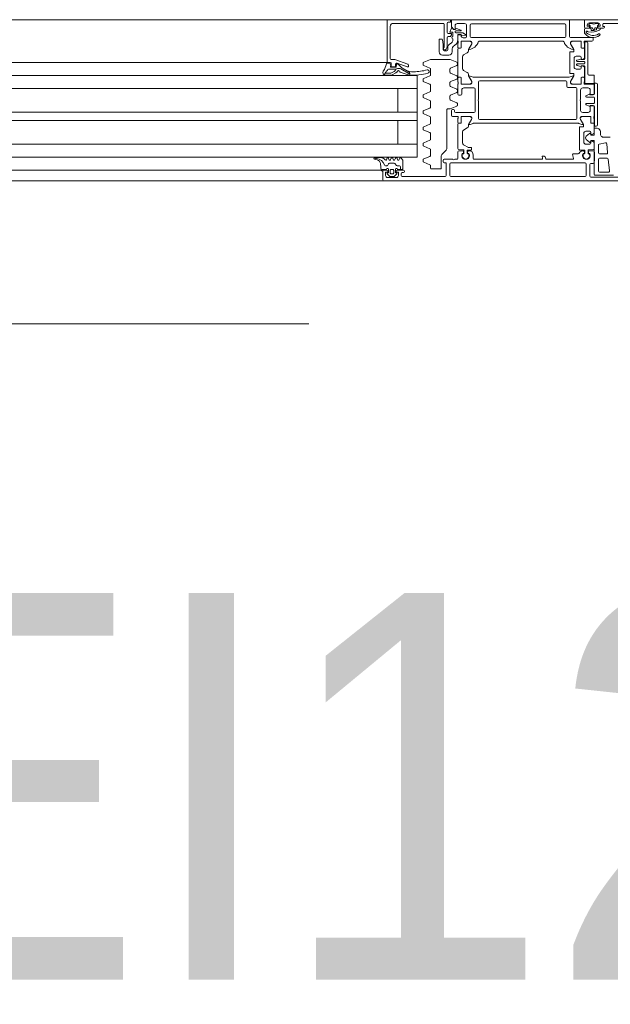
# Model space of a CAD drawing. Header units: centimetres. Extents: x -2424 to 2260, y -130 to 3012.
# Tile 40 of 81: x 365 to 392, y 974 to 1020. Entities that reach past the tile are written whole.
import ezdxf

# ---------------------------------------------------------------- set-up
doc = ezdxf.new("R2010")
doc.units = ezdxf.units.CM
doc.linetypes.add('Dash', pattern=[60, 30, -30])
doc.linetypes.add('Długa kreska', pattern=[142.875, 95.25, -47.625])
for name, color, linetype, lineweight in [('A-DETL', 90, 'Continuous', 9), ('A-DETL-GENF', 92, 'Continuous', 13), ('A-DOOR', 31, 'Continuous', 13), ('G-ANNO-TEXT', 231, 'Continuous', 13)]:
    doc.layers.add(name, color=color, linetype=linetype, lineweight=lineweight)
doc.styles.add('Arial', font='arial.ttf', dxfattribs={"width": 0.9, "height": 18})

msp = doc.modelspace()

# ---------------------------------------------------------------- linework, layer by layer
at = {"layer": 'A-DETL', "color": 251, "linetype": 'Długa kreska', "lineweight": 9}
msp.add_line((1235.377, 1005.826), (294.377, 1005.826), dxfattribs=at)
at = {"layer": 'A-DETL', "color": 251, "linetype": 'Dash', "lineweight": 9}
for points, knots in [([(-555.623, 1472.575), (-478.908, 1472.575), (-450.623, 1472.575), (-439.123, 1472.575), (-439.123, 1461.075), (-439.123, 1432.79), (-439.123, 1329.11), (-439.123, 1326.281), (-439.123, 1289.326), (-402.167, 1289.326), (-399.339, 1289.326), (54.377, 1289.326), (347.204, 1289.326), (391.666, 1289.326), (413.877, 1267.114), (413.877, 1211.148), (413.877, 1019.9)], [0, 0, 0, 0, 1.274059, 1.834911, 2.395763, 3.964714, 5.438832, 7.007784, 7.847024, 8.686264, 14.083246, 22.278473, 30.929004, 34.961158, 36.402966, 39.45005, 39.45005, 39.45005, 39.45005]), ([(412.842, 1006.951), (412.842, 497.964), (412.842, 435.326), (370.988, 410.917), (291.377, 409.326)], [0, 0, 0, 0, 6.781245, 8.866954, 8.866954, 8.866954, 8.866954])]:
    msp.add_open_spline(points, degree=3, knots=knots, dxfattribs=at)
at = {"layer": 'A-DETL-GENF', "color": 251, "lineweight": 9}
for p, q in [((489.377, 1019.976), (338.377, 1019.976)), ((378.227, 1017.976), (354.864, 1017.976)), ((359.377, 1017.376), (378.227, 1017.376)), ((359.377, 1016.776), (378.227, 1016.776)), ((359.377, 1015.676), (378.227, 1015.676)), ((359.377, 1015.276), (378.227, 1015.276)), ((359.377, 1014.176), (378.227, 1014.176)), ((359.377, 1013.576), (378.227, 1013.576)), ((359.377, 1012.976), (378.227, 1012.976)), ((339.277, 1012.476), (488.477, 1012.476))]:
    msp.add_line(p, q, dxfattribs=at)
at = {"layer": 'A-DOOR', "color": 251, "lineweight": 9}
for p, q in [((381.777, 1019.976), (376.427, 1019.976)), ((382.077, 1019.806), (384.387, 1019.806)), ((384.577, 1019.376), (384.577, 1019.806)), ((385.047, 1019.796), (385.387, 1019.796)), ((385.707, 1019.776), (390.057, 1019.776)), ((390.277, 1019.196), (390.277, 1019.926)), ((390.977, 1019.626), (390.977, 1019.926)), ((391.189, 1019.773), (391.213, 1019.797)), ((391.607, 1019.826), (391.207, 1019.826)), ((391.234, 1019.806), (391.264, 1019.806)), ((391.55, 1019.806), (391.58, 1019.806)), ((391.601, 1019.797), (391.625, 1019.773)), ((393.177, 1019.806), (391.887, 1019.806)), ((381.927, 1018.176), (381.927, 1019.656)), ((384.847, 1019.376), (384.847, 1019.186)), ((384.987, 1019.451), (385.207, 1019.451)), ((385.283, 1019.371), (384.987, 1019.371)), ((385.213, 1019.489), (385.01, 1019.559)), ((385.435, 1019.287), (385.309, 1019.363)), ((385.487, 1019.696), (385.487, 1019.186)), ((385.657, 1019.196), (385.657, 1019.726)), ((390.107, 1019.726), (390.107, 1019.196)), ((391.157, 1019.576), (391.027, 1019.576)), ((391.867, 1019.576), (391.657, 1019.576)), ((384.207, 1019.056), (384.207, 1018.476)), ((384.314, 1019.076), (384.227, 1019.076)), ((384.577, 1018.688), (384.577, 1019.136)), ((384.627, 1019.186), (384.719, 1019.186)), ((384.783, 1018.899), (384.671, 1018.82)), ((384.847, 1019.086), (384.847, 1019.022)), ((385.072, 1019.032), (385.072, 1019.261)), ((385.077, 1019.226), (385.077, 1018.976)), ((385.077, 1018.876), (385.077, 1018.686)), ((385.092, 1019.281), (385.219, 1019.281)), ((385.097, 1018.947), (385.097, 1018.904)), ((385.236, 1018.686), (385.236, 1018.956)), ((385.237, 1018.925), (385.237, 1018.685)), ((385.239, 1019.261), (385.239, 1019.254)), ((385.256, 1018.976), (385.677, 1018.976)), ((385.261, 1019.234), (385.427, 1019.25)), ((385.621, 1018.975), (385.287, 1018.975)), ((385.437, 1019.136), (385.327, 1019.136)), ((390.057, 1019.146), (385.707, 1019.146)), ((386.077, 1018.976), (389.977, 1018.976)), ((391.327, 1019.146), (390.327, 1019.146)), ((390.377, 1018.976), (390.798, 1018.976)), ((390.767, 1018.975), (390.432, 1018.975)), ((390.817, 1018.685), (390.817, 1018.925)), ((390.818, 1018.956), (390.818, 1018.686)), ((390.957, 1018.904), (390.957, 1018.947)), ((390.977, 1018.976), (391.327, 1018.976)), ((390.977, 1018.686), (390.977, 1018.876)), ((390.987, 1018.151), (390.987, 1018.911)), ((391.017, 1018.941), (391.087, 1018.941)), ((391.137, 1018.891), (391.137, 1017.451)), ((391.377, 1019.026), (391.377, 1019.096)), ((384.407, 1018.656), (384.407, 1018.626)), ((384.557, 1018.526), (384.447, 1018.526)), ((384.457, 1018.576), (384.495, 1018.576)), ((384.54, 1018.603), (384.571, 1018.665)), ((384.607, 1018.697), (384.607, 1018.576)), ((384.807, 1018.476), (384.807, 1018.625)), ((384.86, 1018.727), (384.944, 1018.786)), ((385.077, 1018.605), (385.077, 1017.347)), ((385.107, 1018.656), (385.206, 1018.656)), ((385.207, 1018.655), (385.127, 1018.655)), ((385.347, 1018.338), (385.517, 1018.436)), ((385.567, 1018.522), (385.567, 1018.567)), ((385.574, 1018.592), (385.708, 1018.825)), ((390.297, 1018.456), (390.297, 1017.496)), ((390.467, 1018.476), (390.317, 1018.476)), ((390.346, 1018.825), (390.48, 1018.592)), ((390.487, 1018.567), (390.487, 1018.496)), ((390.927, 1018.655), (390.847, 1018.655)), ((390.848, 1018.656), (390.947, 1018.656)), ((390.977, 1018.235), (390.977, 1018.605)), ((381.827, 1017.976), (376.427, 1017.976)), ((381.923, 1017.918), (381.784, 1017.945)), ((381.827, 1017.976), (381.927, 1017.976)), ((382.128, 1018.126), (381.977, 1018.126)), ((381.977, 1017.926), (381.977, 1017.826)), ((382.744, 1017.904), (382.145, 1018.123)), ((382.244, 1017.948), (382.71, 1017.779)), ((383.457, 1017.878), (383.457, 1017.953)), ((383.798, 1018.122), (383.488, 1017.993)), ((384.697, 1018.126), (383.817, 1018.126)), ((384.357, 1018.326), (384.657, 1018.326)), ((385.026, 1017.993), (384.716, 1018.122)), ((385.057, 1017.884), (385.057, 1017.947)), ((385.297, 1017.7), (385.297, 1018.251)), ((390.497, 1017.776), (390.497, 1018.176)), ((390.597, 1018.276), (390.777, 1018.276)), ((390.611, 1018.056), (390.611, 1018.069)), ((390.633, 1018.098), (390.801, 1018.143)), ((390.957, 1018.026), (390.641, 1018.026)), ((390.827, 1018.226), (390.827, 1018.151)), ((390.827, 1018.121), (390.957, 1018.121)), ((390.858, 1018.126), (390.903, 1018.138)), ((390.987, 1017.946), (390.987, 1017.996)), ((381.717, 1017.537), (381.643, 1017.407)), ((381.687, 1017.484), (381.911, 1017.484)), ((381.936, 1017.794), (381.947, 1017.884)), ((382.176, 1017.761), (381.965, 1017.761)), ((381.992, 1017.504), (382.111, 1017.568)), ((382.021, 1017.405), (382.188, 1017.496)), ((382.027, 1017.776), (382.127, 1017.776)), ((382.177, 1017.826), (382.177, 1017.901)), ((382.219, 1017.889), (382.206, 1017.787)), ((382.227, 1017.53), (382.267, 1017.585)), ((382.275, 1017.916), (382.248, 1017.916)), ((382.266, 1017.704), (382.364, 1017.704)), ((382.397, 1017.539), (382.81, 1017.396)), ((382.415, 1017.691), (382.844, 1017.439)), ((382.812, 1017.529), (382.574, 1017.673)), ((382.777, 1017.826), (382.777, 1017.857)), ((383.488, 1017.838), (383.776, 1017.718)), ((383.807, 1017.672), (383.807, 1017.409)), ((384.707, 1017.532), (384.707, 1017.672)), ((384.738, 1017.718), (385.026, 1017.838)), ((385.026, 1017.367), (384.738, 1017.486)), ((385.517, 1017.515), (385.347, 1017.613)), ((390.317, 1017.476), (390.467, 1017.476)), ((390.777, 1017.676), (390.597, 1017.676)), ((390.611, 1017.872), (390.611, 1017.886)), ((390.801, 1017.798), (390.633, 1017.843)), ((390.641, 1017.916), (390.957, 1017.916)), ((390.827, 1017.801), (390.827, 1017.726)), ((390.903, 1017.813), (390.858, 1017.825)), ((390.977, 1017.347), (390.977, 1017.716)), ((390.987, 1017.031), (390.987, 1017.791)), ((381.699, 1017.391), (381.963, 1017.391)), ((383.457, 1017.128), (383.457, 1017.203)), ((383.776, 1017.363), (383.488, 1017.243)), ((383.488, 1017.088), (383.776, 1016.968)), ((384.707, 1016.906), (384.707, 1017.046)), ((384.738, 1017.092), (385.026, 1017.211)), ((385.057, 1017.257), (385.057, 1017.32)), ((385.077, 1017.266), (385.077, 1017.076)), ((385.097, 1017.047), (385.097, 1017.004)), ((385.206, 1017.296), (385.107, 1017.296)), ((385.127, 1017.297), (385.207, 1017.297)), ((385.236, 1016.996), (385.236, 1017.266)), ((385.237, 1017.267), (385.237, 1017.027)), ((385.567, 1017.384), (385.567, 1017.429)), ((385.708, 1017.127), (385.574, 1017.359)), ((390.244, 1017.296), (385.809, 1017.296)), ((386.047, 1016.276), (386.047, 1017.076)), ((386.097, 1017.126), (390.107, 1017.126)), ((390.157, 1017.076), (390.157, 1016.876)), ((390.48, 1017.359), (390.346, 1017.127)), ((390.487, 1017.456), (390.487, 1017.384)), ((390.817, 1017.027), (390.817, 1017.267)), ((390.818, 1017.266), (390.818, 1016.996)), ((390.847, 1017.297), (390.927, 1017.297)), ((390.947, 1017.296), (390.848, 1017.296)), ((390.957, 1017.004), (390.957, 1017.047)), ((390.977, 1017.076), (390.977, 1017.266)), ((391.187, 1017.401), (391.397, 1017.401)), ((391.427, 1017.371), (391.427, 1017.031)), ((376.427, 1016.776), (383.177, 1016.776)), ((383.776, 1016.613), (383.488, 1016.493)), ((383.807, 1016.922), (383.807, 1016.659)), ((385.026, 1016.74), (384.738, 1016.859)), ((384.738, 1016.465), (385.026, 1016.584)), ((385.057, 1016.631), (385.057, 1016.694)), ((385.077, 1016.976), (385.077, 1016.506)), ((385.677, 1016.976), (385.256, 1016.976)), ((385.257, 1016.506), (385.257, 1016.696)), ((385.287, 1016.977), (385.621, 1016.977)), ((385.357, 1016.796), (385.827, 1016.796)), ((385.877, 1016.746), (385.877, 1015.706)), ((390.207, 1016.826), (390.577, 1016.826)), ((390.798, 1016.976), (390.377, 1016.976)), ((390.432, 1016.977), (390.767, 1016.977)), ((390.627, 1016.776), (390.627, 1015.376)), ((390.797, 1016.276), (390.797, 1016.696)), ((390.897, 1016.796), (391.147, 1016.796)), ((391.377, 1016.976), (390.977, 1016.976)), ((391.397, 1017.001), (391.017, 1017.001)), ((391.427, 1016.536), (391.427, 1016.926)), ((391.577, 1016.966), (391.577, 1015.076)), ((383.457, 1016.378), (383.457, 1016.453)), ((383.488, 1016.338), (383.776, 1016.218)), ((383.807, 1016.172), (383.807, 1015.909)), ((384.707, 1016.279), (384.707, 1016.419)), ((385.026, 1016.113), (384.738, 1016.233)), ((385.127, 1016.456), (385.207, 1016.456)), ((386.047, 1015.376), (386.047, 1016.176)), ((390.797, 1015.756), (390.797, 1016.176)), ((391.037, 1016.406), (391.037, 1016.408)), ((391.054, 1016.435), (391.196, 1016.502)), ((391.407, 1016.376), (391.067, 1016.376)), ((391.237, 1016.476), (391.387, 1016.476)), ((391.437, 1016.106), (391.437, 1016.346)), ((383.457, 1015.628), (383.457, 1015.703)), ((383.776, 1015.863), (383.488, 1015.743)), ((384.557, 1013.967), (384.557, 1015.776)), ((384.607, 1015.826), (384.697, 1015.826)), ((384.716, 1015.829), (385.026, 1015.958)), ((384.777, 1015.746), (384.777, 1015.526)), ((384.877, 1015.796), (384.827, 1015.796)), ((384.927, 1015.706), (384.927, 1015.746)), ((385.827, 1015.656), (384.977, 1015.656)), ((385.057, 1016.004), (385.057, 1016.067)), ((391.147, 1015.656), (390.897, 1015.656)), ((391.037, 1016.043), (391.037, 1016.046)), ((391.196, 1015.949), (391.054, 1016.016)), ((391.067, 1016.076), (391.407, 1016.076)), ((391.387, 1015.976), (391.237, 1015.976)), ((391.427, 1015.476), (391.427, 1015.916)), ((383.488, 1015.588), (383.776, 1015.468)), ((383.807, 1015.422), (383.807, 1015.159)), ((384.827, 1015.476), (385.077, 1015.476)), ((385.077, 1015.376), (385.077, 1015.186)), ((385.097, 1015.447), (385.097, 1015.404)), ((385.236, 1015.186), (385.236, 1015.456)), ((385.237, 1015.425), (385.237, 1015.185)), ((385.256, 1015.476), (385.677, 1015.476)), ((385.621, 1015.475), (385.287, 1015.475)), ((385.574, 1015.092), (385.708, 1015.325)), ((390.577, 1015.326), (386.097, 1015.326)), ((390.93, 1015.092), (390.796, 1015.325)), ((390.827, 1015.476), (391.248, 1015.476)), ((390.882, 1015.475), (391.217, 1015.475)), ((391.267, 1015.425), (391.267, 1015.185)), ((391.268, 1015.456), (391.268, 1015.186)), ((391.407, 1015.404), (391.407, 1015.447)), ((391.427, 1015.186), (391.427, 1015.376)), ((383.457, 1014.878), (383.457, 1014.953)), ((383.776, 1015.113), (383.488, 1014.993)), ((383.488, 1014.838), (383.776, 1014.718)), ((385.077, 1015.105), (385.077, 1013.986)), ((385.107, 1015.156), (385.206, 1015.156)), ((385.207, 1015.155), (385.127, 1015.155)), ((385.297, 1014.244), (385.297, 1014.751)), ((385.347, 1014.838), (385.517, 1014.936)), ((385.567, 1015.022), (385.567, 1015.067)), ((385.809, 1015.156), (390.694, 1015.156)), ((390.747, 1013.921), (390.747, 1014.961)), ((390.767, 1014.981), (390.917, 1014.981)), ((390.937, 1015.001), (390.937, 1015.067)), ((391.227, 1014.781), (391.047, 1014.781)), ((391.277, 1014.656), (391.277, 1014.731)), ((391.297, 1015.155), (391.377, 1015.155)), ((391.298, 1015.156), (391.397, 1015.156)), ((391.427, 1015.105), (391.427, 1014.74)), ((383.776, 1014.363), (383.488, 1014.243)), ((383.807, 1014.672), (383.807, 1014.409)), ((390.947, 1014.681), (390.947, 1014.281)), ((391.061, 1014.552), (391.213, 1014.68)), ((391.213, 1014.271), (391.061, 1014.399)), ((391.277, 1014.231), (391.277, 1014.306)), ((391.353, 1014.643), (391.308, 1014.631)), ((391.308, 1014.33), (391.353, 1014.318)), ((376.427, 1014.176), (383.177, 1014.176)), ((383.457, 1014.128), (383.457, 1014.203)), ((383.488, 1014.088), (383.776, 1013.968)), ((383.807, 1013.922), (383.807, 1013.659)), ((384.336, 1013.705), (384.528, 1013.896)), ((385.077, 1013.826), (385.077, 1013.526)), ((385.122, 1013.936), (385.339, 1013.917)), ((385.317, 1013.876), (385.127, 1013.876)), ((385.344, 1013.778), (385.337, 1013.857)), ((385.357, 1013.897), (385.357, 1013.756)), ((385.517, 1013.756), (385.517, 1013.881)), ((385.536, 1013.857), (385.529, 1013.778)), ((385.537, 1013.901), (385.687, 1013.901)), ((385.597, 1013.876), (385.556, 1013.876)), ((385.707, 1013.921), (385.707, 1014.011)), ((390.967, 1013.901), (390.767, 1013.901)), ((390.947, 1013.876), (390.911, 1013.876)), ((390.974, 1013.778), (390.967, 1013.857)), ((390.987, 1013.756), (390.987, 1013.881)), ((391.047, 1014.181), (391.227, 1014.181)), ((391.147, 1013.897), (391.147, 1013.756)), ((391.166, 1013.857), (391.159, 1013.778)), ((391.409, 1013.938), (391.165, 1013.917)), ((391.377, 1013.876), (391.186, 1013.876)), ((391.427, 1014.221), (391.427, 1013.958)), ((391.427, 1013.336), (391.427, 1013.826)), ((391.627, 1014.138), (391.627, 1013.781)), ((391.953, 1014.248), (391.666, 1014.187)), ((392.057, 1013.786), (392.013, 1014.204)), ((381.203, 1013.533), (381.176, 1013.547)), ((381.193, 1013.476), (381.319, 1013.452)), ((381.468, 1013.556), (381.2, 1013.556)), ((381.767, 1013.516), (381.767, 1013.476)), ((381.868, 1013.465), (381.845, 1013.526)), ((381.968, 1013.526), (381.945, 1013.465)), ((382.068, 1013.465), (382.045, 1013.526)), ((382.168, 1013.526), (382.145, 1013.465)), ((382.268, 1013.465), (382.245, 1013.526)), ((382.368, 1013.526), (382.345, 1013.465)), ((383.457, 1013.378), (383.457, 1013.453)), ((383.776, 1013.613), (383.488, 1013.493)), ((384.307, 1013.076), (384.307, 1013.634)), ((384.387, 1013.426), (384.387, 1013.356)), ((384.837, 1013.476), (384.437, 1013.476)), ((385.027, 1013.476), (384.937, 1013.476)), ((385.281, 1013.746), (385.314, 1013.746)), ((385.337, 1013.736), (385.301, 1013.736)), ((385.572, 1013.736), (385.537, 1013.736)), ((385.559, 1013.746), (385.593, 1013.746)), ((385.797, 1013.526), (385.797, 1013.676)), ((389.007, 1013.476), (385.847, 1013.476)), ((389.057, 1013.626), (389.022, 1013.626)), ((389.177, 1013.496), (389.177, 1013.506)), ((390.435, 1013.476), (389.197, 1013.476)), ((390.427, 1013.7), (390.464, 1013.511)), ((390.687, 1013.736), (390.457, 1013.736)), ((390.911, 1013.746), (390.944, 1013.746)), ((390.931, 1013.736), (390.967, 1013.736)), ((391.167, 1013.736), (391.202, 1013.736)), ((391.189, 1013.746), (391.223, 1013.746)), ((391.627, 1013.481), (391.627, 1012.931)), ((391.677, 1013.731), (392.007, 1013.731)), ((392.039, 1013.531), (391.677, 1013.531)), ((392.146, 1012.936), (392.089, 1013.486)), ((381.505, 1012.976), (376.427, 1012.976)), ((381.48, 1013.273), (381.507, 1012.966)), ((381.577, 1012.926), (381.577, 1012.526)), ((381.757, 1012.976), (381.627, 1012.976)), ((381.766, 1013.175), (381.701, 1013.175)), ((381.85, 1013.27), (381.809, 1013.2)), ((381.847, 1013.006), (381.847, 1012.876)), ((382.117, 1013.295), (381.893, 1013.295)), ((381.927, 1012.846), (381.927, 1012.956)), ((381.977, 1013.006), (382.037, 1013.006)), ((382.087, 1012.956), (382.087, 1012.846)), ((382.2, 1013.2), (382.16, 1013.27)), ((382.167, 1012.876), (382.167, 1013.006)), ((382.355, 1013.175), (382.244, 1013.175)), ((382.537, 1012.976), (382.257, 1012.976)), ((382.267, 1013.006), (382.477, 1013.006)), ((382.405, 1013.006), (382.405, 1013.125)), ((382.587, 1012.906), (382.587, 1012.926)), ((383.488, 1013.338), (383.776, 1013.218)), ((383.807, 1013.172), (383.807, 1013.076)), ((383.857, 1013.026), (384.257, 1013.026)), ((384.707, 1012.726), (384.707, 1013.256)), ((384.757, 1013.306), (391.007, 1013.306)), ((391.057, 1013.256), (391.057, 1012.726)), ((391.227, 1012.696), (391.227, 1013.236)), ((391.277, 1013.286), (391.377, 1013.286)), ((391.677, 1012.881), (392.097, 1012.881)), ((381.627, 1012.476), (376.427, 1012.476)), ((381.627, 1012.476), (393.427, 1012.476)), ((381.786, 1012.794), (381.89, 1012.69)), ((381.817, 1012.846), (381.807, 1012.846)), ((382.207, 1012.626), (381.807, 1012.626)), ((381.925, 1012.676), (382.089, 1012.676)), ((382.037, 1012.796), (381.977, 1012.796)), ((382.124, 1012.69), (382.228, 1012.794)), ((382.207, 1012.846), (382.197, 1012.846)), ((382.437, 1012.726), (382.437, 1012.806)), ((382.487, 1012.856), (382.537, 1012.856)), ((384.487, 1012.676), (382.487, 1012.676)), ((391.007, 1012.676), (384.757, 1012.676)), ((392.567, 1012.646), (391.277, 1012.646)), ((392.327, 1012.731), (391.477, 1012.731))]:
    msp.add_line(p, q, dxfattribs=at)
at = {"layer": 'A-DOOR', "color": 251, "lineweight": 9, "flags": 128}
for points in [[(384.627, 1019.856), (384.727, 1019.856), (384.727, 1019.976), (381.777, 1019.976), (381.777, 1018.026)], [(384.437, 1019.756), (384.437, 1018.676), (384.427, 1018.676)], [(390.227, 1019.976), (384.777, 1019.976), (384.777, 1019.636), (384.887, 1019.526), (384.947, 1019.526), (384.947, 1019.696)], [(391.027, 1019.976), (399.677, 1019.976), (399.677, 1019.636), (399.567, 1019.526), (399.507, 1019.526), (399.507, 1019.696)], [(391.837, 1019.756), (391.837, 1019.656), (391.917, 1019.656), (391.917, 1019.626)], [(384.737, 1019.196), (384.775, 1019.271), (384.777, 1019.326), (384.627, 1019.326)], [(384.789, 1019.582), (384.707, 1019.396), (384.827, 1019.396)], [(384.942, 1019.526), (384.877, 1019.526), (384.822, 1019.587)], [(390.977, 1019.382), (390.977, 1019.391), (390.977, 1019.526)], [(391.027, 1019.576), (391.237, 1019.576), (391.237, 1019.706), (391.207, 1019.706)], [(391.107, 1019.726), (391.107, 1019.676), (391.207, 1019.676), (391.207, 1019.626)], [(391.607, 1019.706), (391.577, 1019.706), (391.577, 1019.576), (391.717, 1019.576)], [(391.607, 1019.626), (391.607, 1019.676), (391.707, 1019.676), (391.707, 1019.726)], [(384.397, 1018.576), (384.397, 1018.826), (384.364, 1019.033)], [(385.227, 1019.236), (385.227, 1019.276), (385.127, 1019.276)], [(385.727, 1018.926), (385.727, 1018.856), (385.589, 1018.616)], [(390.465, 1018.616), (390.327, 1018.856), (390.327, 1018.926)], [(382.166, 1017.617), (382.204, 1017.679), (381.868, 1017.679)], [(390.957, 1017.821), (390.827, 1017.821), (390.826, 1017.814)], [(376.427, 1017.376), (383.177, 1017.376), (383.177, 1013.576), (376.427, 1013.576)], [(385.589, 1017.335), (385.727, 1017.096), (385.727, 1017.026)], [(390.327, 1017.026), (390.327, 1017.096), (390.465, 1017.335)], [(391.437, 1016.526), (391.437, 1017.016), (391.527, 1017.016)], [(382.277, 1016.776), (382.277, 1015.676), (383.177, 1015.676), (376.427, 1015.676)], [(391.247, 1016.696), (391.247, 1016.486), (391.377, 1016.486)], [(391.377, 1015.966), (391.247, 1015.966), (391.247, 1015.756)], [(391.527, 1015.026), (391.437, 1015.026), (391.437, 1015.926)], [(382.277, 1014.176), (382.277, 1015.276), (383.177, 1015.276), (376.427, 1015.276)], [(385.727, 1015.426), (385.727, 1015.356), (385.589, 1015.116)], [(390.915, 1015.116), (390.777, 1015.356), (390.777, 1015.426)], [(391.261, 1014.665), (391.277, 1014.606), (391.427, 1014.606), (391.427, 1014.931), (391.527, 1014.931)], [(391.427, 1012.781), (391.427, 1013.406), (391.447, 1013.406), (391.447, 1013.806), (391.427, 1013.806), (391.427, 1014.346), (391.277, 1014.346), (391.261, 1014.286)], [(385.687, 1014.031), (385.572, 1014.031), (385.347, 1014.158)], [(382.507, 1013.036), (382.507, 1013.435), (382.441, 1013.536)], [(389.002, 1013.606), (389.002, 1013.599), (389.027, 1013.566), (389.027, 1013.496)], [(381.547, 1012.926), (381.547, 1013.006), (381.747, 1013.006)], [(381.707, 1012.726), (381.707, 1012.876), (381.807, 1012.876), (381.807, 1012.926)], [(382.207, 1012.926), (382.207, 1012.876), (382.307, 1012.876), (382.307, 1012.726)], [(384.437, 1013.306), (384.537, 1013.306), (384.537, 1012.726)]]:
    msp.add_lwpolyline(points, dxfattribs=at)
for points in [[(391.294, 1019.491), (391.277, 1019.589), (391.317, 1019.603), (391.277, 1019.589)], [(391.354, 1019.587), (391.407, 1019.474), (391.46, 1019.587), (391.407, 1019.474)], [(391.497, 1019.603), (391.537, 1019.589), (391.531, 1019.525), (391.537, 1019.589)]]:
    msp.add_lwpolyline(points, close=True, dxfattribs=at)
at = {"layer": 'A-DOOR', "color": 251, "lineweight": 9}
for centre, radius, start, end in [((382.077, 1019.656), 0.15, 90, 180), ((384.387, 1019.756), 0.05, 0, 90), ((384.627, 1019.806), 0.05, 90, 180), ((385.047, 1019.696), 0.1, 90, 180), ((385.387, 1019.696), 0.1, 0, 90), ((385.707, 1019.726), 0.05, 90, 180), ((390.057, 1019.726), 0.05, 0, 90), ((390.227, 1019.926), 0.05, 0, 90), ((391.027, 1019.926), 0.05, 90, 180), ((391.207, 1019.726), 0.1, 90, 180), ((391.217, 1019.744), 0.04, 135, 255.5225), ((391.234, 1019.776), 0.03, 90, 135), ((391.264, 1019.756), 0.05, 62.5107, 90), ((391.407, 1020.031), 0.26, 242.5107, 297.4893), ((391.55, 1019.756), 0.05, 90, 117.4893), ((391.58, 1019.776), 0.03, 45, 90), ((391.607, 1019.726), 0.1, 0, 90), ((391.597, 1019.744), 0.04, 284.4775, 45), ((391.887, 1019.756), 0.05, 90, 180), ((384.627, 1019.376), 0.05, 180, 270), ((384.807, 1019.574), 0.02, 41.4237, 156.1613), ((384.827, 1019.376), 0.02, 0, 90), ((384.942, 1019.546), 0.02, 270, 336.1826), ((384.987, 1019.411), 0.04, 90, 270), ((384.997, 1019.521), 0.04, 71.0954, 156.1826), ((385.207, 1019.471), 0.02, 270, 71.0954), ((385.283, 1019.321), 0.05, 58.815, 90), ((391.027, 1019.626), 0.05, 180, 270), ((391.027, 1019.526), 0.05, 90, 180), ((391.507, 1019.405), 0.53, 180, 181.5104), ((391.077, 1019.382), 0.1, 180, 222.3901), ((391.386, 1019.664), 0.519, 222.3901, 304.8585), ((391.082, 1019.41), 0.03, 102.6892, 206.8893), ((391.154, 1019.446), 0.11, 206.8893, 223.162), ((391.386, 1019.664), 0.429, 223.162, 304.8585), ((391.087, 1019.391), 0.05, 49.3398, 102.6892), ((391.185, 1019.504), 0.1, 229.3398, 260.8458), ((391.157, 1019.626), 0.05, 270, 0), ((391.294, 1020.186), 0.79, 260.8458, 297.8642), ((391.324, 1019.496), 0.03, 190, 272.4282), ((391.324, 1019.496), 0.03, 190, 272.4282), ((391.327, 1019.575), 0.03, 25, 110), ((391.327, 1019.575), 0.03, 25, 110), ((391.294, 1020.186), 0.72, 272.4282, 278.9885), ((391.294, 1020.186), 0.72, 272.4282, 278.9885), ((391.294, 1020.186), 0.72, 278.9885, 287.4598), ((391.294, 1020.186), 0.72, 278.9885, 287.4598), ((391.487, 1019.575), 0.03, 70, 155), ((391.487, 1019.575), 0.03, 70, 155), ((391.501, 1019.527), 0.03, 287.4598, 355), ((391.501, 1019.527), 0.03, 287.4598, 355), ((391.657, 1019.626), 0.05, 180, 270), ((391.657, 1019.276), 0.045, 304.8585, 124.8585), ((391.617, 1019.576), 0.1, 297.8642, 0), ((391.867, 1019.626), 0.05, 270, 0), ((384.227, 1019.056), 0.02, 90, 180), ((384.314, 1019.026), 0.05, 9.0903, 90), ((384.627, 1019.136), 0.05, 90, 180), ((384.719, 1019.206), 0.02, 270, 333), ((384.757, 1019.28), 0.02, 333, 0), ((384.697, 1019.022), 0.15, 305, 0), ((384.847, 1019.136), 0.05, 90, 270), ((384.772, 1019.032), 0.3, 305, 0), ((385.092, 1019.261), 0.02, 90, 180), ((385.127, 1019.226), 0.05, 90, 180), ((385.067, 1018.947), 0.03, 0, 70.5288), ((385.067, 1018.904), 0.03, 289.4712, 0), ((385.219, 1019.261), 0.02, 0, 90), ((385.327, 1019.236), 0.1, 180, 270), ((385.256, 1018.956), 0.02, 90, 180), ((385.287, 1018.925), 0.05, 90, 180), ((385.259, 1019.254), 0.02, 180, 275.5), ((385.425, 1019.27), 0.02, 275.5, 58.815), ((385.437, 1019.186), 0.05, 270, 0), ((385.553, 1019.093), 0.5, 275.6226, 342.2516), ((385.621, 1018.875), 0.1, 330, 90), ((385.707, 1019.196), 0.05, 180, 270), ((385.677, 1018.926), 0.05, 0, 90), ((386.077, 1018.926), 0.05, 90, 162.2516), ((389.977, 1018.926), 0.05, 17.7484, 90), ((390.501, 1019.093), 0.5, 197.7484, 264.3774), ((390.057, 1019.196), 0.05, 270, 0), ((390.327, 1019.196), 0.05, 180, 270), ((390.377, 1018.926), 0.05, 90, 180), ((390.432, 1018.875), 0.1, 90, 210), ((390.767, 1018.925), 0.05, 0, 90), ((390.798, 1018.956), 0.02, 0, 90), ((390.987, 1018.947), 0.03, 109.4712, 180), ((390.987, 1018.904), 0.03, 180, 250.5288), ((391.017, 1018.911), 0.03, 90, 180), ((391.087, 1018.891), 0.05, 0, 90), ((391.327, 1019.096), 0.05, 0, 90), ((391.327, 1019.026), 0.05, 270, 0), ((384.357, 1018.476), 0.15, 180, 270), ((384.447, 1018.576), 0.05, 180, 270), ((384.427, 1018.656), 0.02, 90, 180), ((384.457, 1018.626), 0.05, 180, 270), ((384.495, 1018.626), 0.05, 270, 333), ((384.557, 1018.576), 0.05, 270, 0), ((384.527, 1018.688), 0.05, 333, 0), ((384.757, 1018.697), 0.15, 125, 180), ((384.657, 1018.476), 0.15, 270, 0), ((384.932, 1018.625), 0.125, 125, 180), ((385.107, 1018.686), 0.03, 180, 270), ((385.127, 1018.605), 0.05, 90, 180), ((385.206, 1018.686), 0.03, 270, 0), ((385.207, 1018.685), 0.03, 270, 0), ((385.467, 1018.522), 0.1, 300, 0), ((385.617, 1018.567), 0.05, 150, 180), ((385.601, 1018.609), 0.0138, 150, 275.6226), ((390.317, 1018.456), 0.02, 90, 180), ((390.453, 1018.609), 0.0138, 264.3774, 30), ((390.467, 1018.496), 0.02, 270, 0), ((390.437, 1018.567), 0.05, 0, 30), ((390.847, 1018.685), 0.03, 180, 270), ((390.848, 1018.686), 0.03, 180, 270), ((390.927, 1018.605), 0.05, 0, 90), ((390.947, 1018.686), 0.03, 270, 0), ((381.777, 1017.916), 0.03, 77.6435, 168.5732), ((381.827, 1018.026), 0.05, 180, 270), ((381.977, 1018.176), 0.05, 180, 270), ((381.927, 1017.926), 0.05, 0, 90), ((382.128, 1018.076), 0.05, 70, 90), ((382.227, 1017.901), 0.05, 70, 180), ((383.507, 1017.947), 0.05, 112.4999, 172.8547), ((383.817, 1018.076), 0.05, 89.9999, 112.4999), ((384.697, 1018.076), 0.05, 67.4999, 89.9999), ((385.007, 1017.947), 0.05, 359.9999, 67.4999), ((385.397, 1018.251), 0.1, 120, 180), ((390.597, 1018.176), 0.1, 90, 180), ((390.641, 1018.069), 0.03, 105, 180), ((390.641, 1018.056), 0.03, 180, 270), ((390.777, 1018.226), 0.05, 0, 90), ((390.806, 1018.123), 0.02, 10, 105), ((390.852, 1018.151), 0.025, 180, 285), ((390.877, 1018.235), 0.1, 285, 0), ((390.957, 1018.151), 0.03, 270, 0), ((390.957, 1017.996), 0.03, 0, 90), ((390.957, 1017.946), 0.03, 270, 0), ((381.703, 1017.511), 0.12, 145.949, 268.0077), ((380.817, 1018.11), 0.95, 325.949, 348.5732), ((381.752, 1017.517), 0.04, 134.9639, 150.3746), ((380.439, 1018.773), 1.777, 316.2734, 320.8645), ((381.868, 1017.619), 0.06, 90, 146.6979), ((381.911, 1017.654), 0.17, 269.9272, 298.5366), ((381.917, 1017.888), 0.03, 351.882, 79.0059), ((381.965, 1017.791), 0.03, 172.7923, 270), ((382.027, 1017.826), 0.05, 180, 270), ((382.029, 1017.718), 0.17, 298.5366, 323.5366), ((382.127, 1017.826), 0.05, 270, 0), ((382.176, 1017.791), 0.03, 270, 352.9436), ((382.13, 1017.602), 0.12, 298.6334, 323.6334), ((382.261, 1017.628), 0.0764, 85.7355, 150.0671), ((382.248, 1017.886), 0.03, 90, 172.9436), ((382.307, 1017.556), 0.05, 26.9556, 143.6334), ((382.275, 1017.886), 0.03, 40.8482, 90), ((383.168, 1018.657), 1.15, 220.8482, 242.8303), ((382.423, 1017.614), 0.08, 206.9556, 250.9899), ((382.364, 1017.604), 0.1, 59.6164, 90), ((382.998, 1018.351), 0.8, 243.6139, 271.5286), ((382.727, 1017.826), 0.05, 250, 0), ((382.727, 1017.857), 0.05, 0, 70), ((382.774, 1017.465), 0.075, 339.9851, 58.8937), ((382.944, 1020.384), 2.994, 267.8817, 284.2277), ((382.944, 1020.384), 2.834, 271.5223, 284.2144), ((383.507, 1017.884), 0.05, 187.1452, 247.4999), ((383.661, 1017.56), 0.08, 283.4704, 105.301), ((383.757, 1017.672), 0.05, 359.9999, 67.4999), ((384.757, 1017.672), 0.05, 112.4999, 179.9999), ((384.757, 1017.532), 0.05, 179.9999, 247.4999), ((385.007, 1017.884), 0.05, 292.4999, 359.9999), ((385.397, 1017.7), 0.1, 180, 240), ((385.467, 1017.429), 0.1, 0, 60), ((390.317, 1017.496), 0.02, 180, 270), ((390.467, 1017.456), 0.02, 0, 90), ((390.597, 1017.776), 0.1, 180, 270), ((390.641, 1017.886), 0.03, 90, 180), ((390.641, 1017.872), 0.03, 180, 255), ((390.777, 1017.726), 0.05, 270, 0), ((390.806, 1017.818), 0.02, 255, 350), ((390.852, 1017.801), 0.025, 75, 180), ((390.877, 1017.716), 0.1, 0, 75), ((390.957, 1017.791), 0.03, 0, 90), ((381.963, 1017.511), 0.12, 269.9961, 298.6334), ((382.836, 1017.472), 0.08, 250.9899, 267.8894), ((383.507, 1017.197), 0.05, 112.4999, 172.8547), ((383.507, 1017.134), 0.05, 187.1452, 247.4999), ((383.757, 1017.409), 0.05, 292.4999, 359.9999), ((384.757, 1017.046), 0.05, 112.4999, 179.9999), ((385.007, 1017.32), 0.05, 359.9999, 67.4999), ((385.007, 1017.257), 0.05, 292.4999, 359.9999), ((385.127, 1017.347), 0.05, 180, 270), ((385.107, 1017.266), 0.03, 90, 180), ((385.067, 1017.047), 0.03, 0, 70.5288), ((385.206, 1017.266), 0.03, 0, 90), ((385.207, 1017.267), 0.03, 0, 90), ((385.287, 1017.027), 0.05, 180, 270), ((385.617, 1017.384), 0.05, 180, 210), ((385.601, 1017.342), 0.0138, 84.6714, 210), ((385.555, 1016.858), 0.5, 62.5097, 84.6714), ((385.621, 1017.077), 0.1, 270, 30), ((385.677, 1017.026), 0.05, 270, 0), ((385.809, 1017.346), 0.05, 242.5097, 270), ((386.097, 1017.076), 0.05, 90, 180), ((390.107, 1017.076), 0.05, 0, 90), ((390.244, 1017.346), 0.05, 270, 297.4903), ((390.498, 1016.858), 0.5, 95.3286, 117.4903), ((390.377, 1017.026), 0.05, 180, 270), ((390.432, 1017.077), 0.1, 150, 270), ((390.453, 1017.342), 0.0138, 330, 95.3286), ((390.437, 1017.384), 0.05, 330, 0), ((390.767, 1017.027), 0.05, 270, 0), ((390.847, 1017.267), 0.03, 90, 180), ((390.848, 1017.266), 0.03, 90, 180), ((390.927, 1017.347), 0.05, 270, 0), ((390.947, 1017.266), 0.03, 0, 90), ((390.987, 1017.047), 0.03, 109.4712, 180), ((391.017, 1017.031), 0.03, 180, 270), ((391.187, 1017.451), 0.05, 180, 270), ((391.397, 1017.371), 0.03, 0, 90), ((391.397, 1017.031), 0.03, 270, 0), ((391.527, 1016.966), 0.05, 0, 90), ((383.757, 1016.922), 0.05, 359.9999, 67.4999), ((383.757, 1016.659), 0.05, 292.4999, 359.9999), ((384.757, 1016.906), 0.05, 179.9999, 247.4999), ((385.007, 1016.694), 0.05, 359.9999, 67.4999), ((385.007, 1016.631), 0.05, 292.4999, 359.9999), ((385.067, 1017.004), 0.03, 289.4712, 0), ((385.256, 1016.996), 0.02, 180, 270), ((385.357, 1016.696), 0.1, 90, 180), ((385.827, 1016.746), 0.05, 0, 90), ((390.207, 1016.876), 0.05, 180, 270), ((390.577, 1016.776), 0.05, 0, 90), ((390.897, 1016.696), 0.1, 90, 180), ((390.798, 1016.996), 0.02, 270, 0), ((390.987, 1017.004), 0.03, 180, 250.5288), ((391.147, 1016.696), 0.1, 0, 90), ((391.377, 1016.926), 0.05, 0, 90), ((383.507, 1016.447), 0.05, 112.4999, 172.8547), ((383.507, 1016.384), 0.05, 187.1452, 247.4999), ((383.757, 1016.172), 0.05, 359.9999, 67.4999), ((384.757, 1016.419), 0.05, 112.4999, 179.9999), ((384.757, 1016.279), 0.05, 179.9999, 247.4999), ((385.007, 1016.067), 0.05, 359.9999, 67.4999), ((385.127, 1016.506), 0.05, 180, 270), ((385.207, 1016.506), 0.05, 270, 0), ((386.099, 1016.226), 0.0725, 136.3972, 223.6028), ((390.849, 1016.226), 0.0725, 136.3972, 223.6028), ((391.067, 1016.408), 0.03, 115, 180), ((391.067, 1016.406), 0.03, 180, 270), ((391.209, 1016.474), 0.03, 21.7118, 115), ((391.377, 1016.536), 0.05, 270, 0), ((391.387, 1016.526), 0.05, 270, 0), ((391.407, 1016.346), 0.03, 0, 90), ((391.407, 1016.106), 0.03, 270, 0), ((383.507, 1015.697), 0.05, 112.4999, 172.8547), ((383.757, 1015.909), 0.05, 292.4999, 359.9999), ((384.607, 1015.776), 0.05, 89.9999, 179.9999), ((384.697, 1015.876), 0.05, 269.9999, 292.4999), ((384.827, 1015.746), 0.05, 90, 180), ((384.877, 1015.746), 0.05, 0, 90), ((384.977, 1015.706), 0.05, 180, 270), ((385.007, 1016.004), 0.05, 292.4999, 359.9999), ((385.827, 1015.706), 0.05, 270, 0), ((390.897, 1015.756), 0.1, 180, 270), ((391.067, 1016.046), 0.03, 90, 180), ((391.067, 1016.043), 0.03, 180, 245), ((391.147, 1015.756), 0.1, 270, 0), ((391.209, 1015.977), 0.03, 245, 338.2882), ((391.377, 1015.916), 0.05, 0, 90), ((391.387, 1015.926), 0.05, 0, 90), ((383.507, 1015.634), 0.05, 187.1452, 247.4999), ((383.757, 1015.422), 0.05, 359.9999, 67.4999), ((384.827, 1015.526), 0.05, 180, 270), ((385.067, 1015.447), 0.03, 0, 70.5288), ((385.067, 1015.404), 0.03, 289.4712, 0), ((385.107, 1015.186), 0.03, 180, 270), ((385.206, 1015.186), 0.03, 270, 0), ((385.207, 1015.185), 0.03, 270, 0), ((385.256, 1015.456), 0.02, 90, 180), ((385.287, 1015.425), 0.05, 90, 180), ((385.621, 1015.375), 0.1, 330, 90), ((385.677, 1015.426), 0.05, 0, 90), ((386.097, 1015.376), 0.05, 180, 270), ((390.577, 1015.376), 0.05, 270, 0), ((390.827, 1015.426), 0.05, 90, 180), ((390.882, 1015.375), 0.1, 90, 210), ((391.217, 1015.425), 0.05, 0, 90), ((391.248, 1015.456), 0.02, 0, 90), ((391.297, 1015.185), 0.03, 180, 270), ((391.298, 1015.186), 0.03, 180, 270), ((391.397, 1015.186), 0.03, 270, 0), ((391.437, 1015.447), 0.03, 109.4712, 180), ((391.437, 1015.404), 0.03, 180, 250.5288), ((383.507, 1014.947), 0.05, 112.4999, 172.8547), ((383.507, 1014.884), 0.05, 187.1452, 247.4999), ((383.757, 1015.159), 0.05, 292.4999, 359.9999), ((383.757, 1014.672), 0.05, 359.9999, 67.4999), ((385.127, 1015.105), 0.05, 90, 180), ((385.397, 1014.751), 0.1, 120, 180), ((385.467, 1015.022), 0.1, 300, 0), ((385.617, 1015.067), 0.05, 150, 180), ((385.601, 1015.109), 0.0138, 150, 275.3286), ((385.555, 1015.593), 0.5, 275.3286, 297.4903), ((385.809, 1015.106), 0.05, 90, 117.4903), ((390.694, 1015.106), 0.05, 62.5097, 90), ((390.948, 1015.593), 0.5, 242.5097, 264.6714), ((390.767, 1014.961), 0.02, 90, 180), ((390.903, 1015.109), 0.0138, 264.6714, 30), ((390.917, 1015.001), 0.02, 270, 0), ((390.887, 1015.067), 0.05, 0, 30), ((391.047, 1014.681), 0.1, 90, 180), ((391.227, 1014.731), 0.05, 0, 90), ((391.327, 1014.74), 0.1, 285, 0), ((391.377, 1015.105), 0.05, 0, 90), ((391.527, 1015.076), 0.05, 270, 0), ((391.527, 1014.731), 0.2, 349.3496, 90), ((383.757, 1014.409), 0.05, 292.4999, 359.9999), ((391.047, 1014.281), 0.1, 180, 270), ((391.125, 1014.476), 0.1, 130, 230), ((391.232, 1014.657), 0.03, 14.9951, 130), ((391.232, 1014.294), 0.03, 230, 345.0049), ((391.302, 1014.656), 0.025, 180, 285), ((391.302, 1014.306), 0.025, 75, 180), ((391.327, 1014.221), 0.1, 0, 75), ((391.868, 1014.653), 0.15, 164.3113, 275.3952), ((392.07, 1012.513), 2, 86.7837, 95.3952), ((383.507, 1014.197), 0.05, 112.4999, 172.8547), ((383.507, 1014.134), 0.05, 187.1452, 247.4999), ((383.757, 1013.922), 0.05, 359.9999, 67.4999), ((384.457, 1013.967), 0.1, 314.9999, 359.9999), ((385.127, 1013.986), 0.05, 180, 265), ((385.127, 1013.826), 0.05, 90, 180), ((385.397, 1014.244), 0.1, 180, 240), ((385.317, 1013.856), 0.02, 5, 90), ((385.337, 1013.897), 0.02, 0, 85), ((385.537, 1013.881), 0.02, 90, 180), ((385.556, 1013.856), 0.02, 90, 175), ((385.572, 1014.051), 0.02, 240, 270), ((385.597, 1013.676), 0.2, 0, 90), ((385.687, 1014.011), 0.02, 0, 90), ((385.687, 1013.921), 0.02, 270, 0), ((390.911, 1013.676), 0.2, 90, 153.8961), ((390.767, 1013.921), 0.02, 180, 270), ((390.947, 1013.856), 0.02, 5, 90), ((390.967, 1013.881), 0.02, 0, 90), ((391.167, 1013.897), 0.02, 95, 180), ((391.186, 1013.856), 0.02, 90, 175), ((391.227, 1014.231), 0.05, 270, 0), ((391.377, 1013.826), 0.05, 0, 90), ((391.407, 1013.958), 0.02, 275, 0), ((391.677, 1014.138), 0.05, 102, 180), ((391.963, 1014.199), 0.05, 6, 102), ((381.2, 1013.516), 0.04, 89.9191, 258.9894), ((381.326, 1013.853), 0.343, 248.9463, 264.3989), ((381.28, 1013.131), 0.381, 12.6599, 88.1005), ((381.281, 1013.255), 0.2, 5.0082, 78.9975), ((381.468, 1013.256), 0.3, 40.3198, 90.0013), ((381.727, 1013.476), 0.04, 220.3208, 0), ((381.807, 1013.516), 0.04, 14.9997, 180.0002), ((381.907, 1013.476), 0.04, 195.0002, 344.9998), ((382.007, 1013.516), 0.04, 14.9996, 165.0004), ((382.107, 1013.476), 0.04, 195.0002, 344.9998), ((382.207, 1013.516), 0.04, 14.9996, 165.0004), ((382.307, 1013.476), 0.04, 195.0002, 344.9998), ((382.407, 1013.516), 0.04, 29.9997, 165.0005), ((383.507, 1013.447), 0.05, 112.4999, 172.8547), ((383.507, 1013.384), 0.05, 187.1452, 247.4999), ((383.757, 1013.659), 0.05, 292.4999, 359.9999), ((384.407, 1013.634), 0.1, 134.9999, 179.9999), ((384.437, 1013.426), 0.05, 90, 180), ((384.437, 1013.356), 0.05, 180, 270), ((384.887, 1013.528), 0.0725, 226.3972, 313.6028), ((385.027, 1013.526), 0.05, 270, 0), ((385.437, 1013.656), 0.18, 150, 30), ((385.437, 1013.651), 0.16, 147.91, 32.09), ((385.314, 1013.776), 0.03, 270, 5), ((385.337, 1013.756), 0.02, 270, 0), ((385.537, 1013.756), 0.02, 180, 270), ((385.559, 1013.776), 0.03, 175, 270), ((385.847, 1013.526), 0.05, 180, 270), ((389.022, 1013.606), 0.02, 90, 180), ((389.022, 1013.599), 0.02, 180, 225), ((389.007, 1013.496), 0.02, 270, 0), ((389.057, 1013.506), 0.12, 0, 90), ((389.197, 1013.496), 0.02, 180, 270), ((390.457, 1013.706), 0.03, 90, 191), ((390.435, 1013.506), 0.03, 270, 11), ((390.687, 1013.786), 0.05, 270, 333.8961), ((391.067, 1013.656), 0.18, 150, 30), ((391.067, 1013.651), 0.16, 147.9154, 32.0846), ((390.944, 1013.776), 0.03, 270, 5), ((390.967, 1013.756), 0.02, 270, 0), ((391.167, 1013.756), 0.02, 180, 270), ((391.189, 1013.776), 0.03, 175, 270), ((391.677, 1013.781), 0.05, 180, 270), ((391.677, 1013.481), 0.05, 90, 180), ((392.007, 1013.781), 0.05, 270, 6), ((392.039, 1013.481), 0.05, 6, 90), ((381.547, 1012.966), 0.04, 180.0006, 269.9999), ((381.627, 1012.926), 0.05, 90, 180), ((381.701, 1013.225), 0.05, 192.1266, 270), ((381.797, 1013.006), 0.05, 0, 180), ((381.757, 1012.926), 0.05, 0, 90), ((381.766, 1013.225), 0.05, 270, 330), ((381.893, 1013.245), 0.05, 90, 150), ((381.977, 1012.956), 0.05, 89.9989, 180.0011), ((382.037, 1012.956), 0.05, 359.9989, 90.0011), ((382.117, 1013.245), 0.05, 30, 90), ((382.217, 1013.006), 0.05, 0.0006, 180.0006), ((382.244, 1013.225), 0.05, 210, 270), ((382.257, 1012.926), 0.05, 90, 180), ((382.355, 1013.125), 0.05, 0, 90), ((382.477, 1013.036), 0.03, 270, 0), ((382.537, 1012.926), 0.05, 0, 90), ((382.537, 1012.906), 0.05, 270, 0), ((383.757, 1013.172), 0.05, 359.9999, 67.4999), ((383.857, 1013.076), 0.05, 179.9999, 269.9999), ((384.257, 1013.076), 0.05, 269.9999, 359.9999), ((384.757, 1013.256), 0.05, 90, 180), ((391.007, 1013.256), 0.05, 0, 90), ((391.277, 1013.236), 0.05, 90, 180), ((391.377, 1013.336), 0.05, 270, 0), ((391.677, 1012.931), 0.05, 180, 270), ((392.097, 1012.931), 0.05, 270, 6), ((381.627, 1012.526), 0.05, 180, 270), ((381.807, 1012.726), 0.1, 180, 270), ((381.807, 1012.816), 0.03, 90.0055, 224.9966), ((381.817, 1012.876), 0.03, 270, 0), ((381.925, 1012.726), 0.05, 224.9798, 270), ((381.977, 1012.846), 0.05, 179.9979, 270.0021), ((382.037, 1012.846), 0.05, 269.9979, 0.0021), ((382.089, 1012.726), 0.05, 270, 315.0277), ((382.197, 1012.876), 0.03, 180, 270), ((382.207, 1012.816), 0.03, 314.9981, 90.0001), ((382.207, 1012.726), 0.1, 270, 0), ((382.487, 1012.806), 0.05, 90, 180), ((382.487, 1012.726), 0.05, 180, 270), ((384.487, 1012.726), 0.05, 270, 0), ((384.757, 1012.726), 0.05, 180, 270), ((391.007, 1012.726), 0.05, 270, 0), ((391.277, 1012.696), 0.05, 180, 270), ((391.477, 1012.781), 0.05, 180, 270)]:
    msp.add_arc(centre, radius, start, end, dxfattribs=at)

# ---------------------------------------------------------------- texts
at = {"layer": 'G-ANNO-TEXT', "color": 251, "lineweight": 9, "style": 'Arial', "width": 0.9}
msp.add_text('EI120', height=18, dxfattribs=at).set_placement((355.357, 975.29))

doc.saveas('drawing.dxf')
